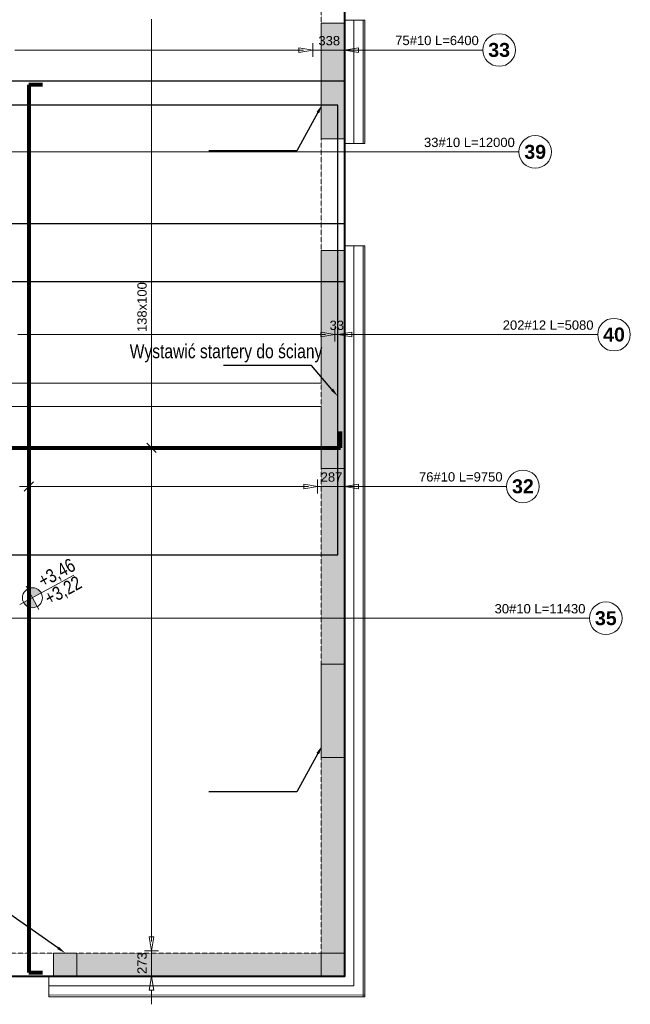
# Model space of a CAD drawing. Extents: x -1474 to 1862805, y -670488 to 75879.
# Tile 13 of 16: x 1825942 to 1832496, y -661272 to -650703. Entities that reach past the tile are written whole.
import ezdxf
from ezdxf import colors
from ezdxf.entities.mleader import LeaderData, LeaderLine
from ezdxf.math import Vec2, Vec3

# ---------------------------------------------------------------- set-up
doc = ezdxf.new("R2010")
doc.units = 0
doc.header["$LTSCALE"] = 10
doc.header["$MEASUREMENT"] = 0
doc.linetypes.add('HIDDEN', pattern=[0.375, 0.25, -0.125])
for name, color, linetype, lineweight in [('!! 1_ tynk zewn  - nowy', 21, 'Continuous', 20), ('!! 2_ remont Ocieplenie', 4, 'ZIGZAG', 5), ('P-Linia1', 3, 'Continuous', 40), ('P-Linia5', 4, 'Continuous', 60), ('P-Opis', 1, 'Continuous', 18), ('P-Przerywana', 13, 'HIDDEN', 9), ('P-Przerywana nadproża', 150, 'HIDDEN', 18), ('P-Szraf - Ściana żelbetowa', 54, 'Continuous', 0), ('P-Ściana żelbetowa', 50, 'Continuous', 30)]:
    doc.layers.add(name, color=color, linetype=linetype, lineweight=lineweight)
doc.layers.add('AutoCAD_Structural_Detailing_rozkład powierzchniowy - pręty - dół', color=7, linetype='Continuous')
doc.layers.add('RCAD_opis rozkładu', color=7, linetype='Continuous')
doc.layers.add('P-Opis startery', color=7, linetype='Continuous', lineweight=9, true_color=0xd1009d)
doc.layers.add('RCAD_kontur płyty', color=163, linetype='Continuous', plot=False)
doc.styles.add('_Fd Opis', font='arial.ttf', dxfattribs={"width": 0.9})
doc.styles.add('style1', font='arial.ttf')
doc.styles.add('style3', font='arialbd.ttf')
doc.linetypes.add('ZIGZAG', pattern='A,0.00254,-5.08,[131,ltypeshp.shx,S=5.08,R=0,X=-5.08,Y=0],-10.16,[131,ltypeshp.shx,S=5.08,R=180,X=5.08,Y=0],-5.08', length=20.32254)

# ---------------------------------------------------------------- blocks, each defined once
blk = doc.blocks.new('A$C01A67067')
at = {"layer": 'P-Linia5', "color": 222, "lineweight": 20, "true_color": 0xd1009d}
for points in [[(11050, -815), (11300, -815), (11300, -2056), (11050, -2056)], [(11050, -7695), (11300, -7695), (11300, -8695), (11050, -8695)], [(8179, -10795), (8429, -10795), (8429, -11045), (8179, -11045)], [(11050, -10795), (11300, -10795), (11300, -11045), (11050, -11045)]]:
    blk.add_lwpolyline(points, close=True, dxfattribs=at)
at = {"layer": 'P-Ściana żelbetowa', "color": 222, "lineweight": 20, "true_color": 0xd1009d}
blk.add_lwpolyline([(11050, -4930), (11050, -5595), (11300, -5595), (11300, -3256), (11050, -3256), (11050, -4680), (2912, -4680), (2912, -3780), (2662, -3780), (2662, -4680), (2187, -4680), (2187, -4930), (11050, -4930)], dxfattribs=at)
blk = doc.blocks.new('A$C798F0764')
at = {"layer": 'P-Opis'}
h = blk.add_hatch(color=1, dxfattribs=at)
h.dxf.hatch_style = 1
h.paths.add_polyline_path([(87, -43), (-30, -160, 0.414214), (204, -160)])
h.paths.add_polyline_path([(-30, 74), (87, -43), (204, 74, 0.414214)])
at = {"layer": 'P-Opis', "color": 1}
for p, q in [((-80, -210), (636, 506)), ((-68, 111), (241, -198))]:
    blk.add_line(p, q, dxfattribs=at)
blk.add_circle((87, -43), 165, dxfattribs=at)

msp = doc.modelspace()

# ---------------------------------------------------------------- hatches: boundary and pattern name
at = {"layer": 'P-Szraf - Ściana żelbetowa'}
h = msp.add_hatch(dxfattribs=at)
h.set_pattern_fill('ANSI33', color=256, scale=20)
h.set_pattern_definition([(45, (1632465.82, -405533.8), (-89.80256, 89.80256), []), (45, (1632555.62, -405533.8), (-89.80256, 89.80256), [63.5, -31.75])])
h.paths.add_polyline_path([(1820476.41676, -646626.89479), (1829427.59184, -646626.89479), (1829427.59155, -649641.85302), (1829177.59155, -649641.85302), (1829177.59184, -646876.89479), (1820476.41676, -646876.89479)])
h.paths.add_polyline_path([(1829177.59125, -653182.02204), (1829177.59125, -660721.89345), (1826306.40459, -660721.89345), (1826306.40459, -660971.89345), (1829427.59125, -660971.89345), (1829427.59125, -653182.02204)])
h.paths.add_polyline_path([(1829177.59184, -651982.02204), (1829427.59125, -651982.02204), (1829427.59125, -650741.85302), (1829177.59125, -650741.85302)])
h.paths.add_polyline_path([(1821352.62687, -657616.22171), (1821602.62687, -657616.22171), (1821602.62687, -656486.24174), (1821352.62687, -656486.24174)])
h.paths.add_polyline_path([(1821602.62745, -649841.89479), (1821352.62745, -649841.89479), (1821352.62745, -646876.89479), (1821602.62745, -646876.89479)])
h.paths.add_polyline_path([(1821602.62687, -658636.24174), (1821602.62687, -660721.89345), (1821352.62687, -660721.89345), (1821352.62687, -658636.24174)])
h.paths.add_polyline_path([(1821602.62687, -654846.01938), (1821602.62687, -655466.22171), (1821352.62687, -655466.22171), (1821352.62687, -650861.89479), (1821602.62687, -650861.89479)])

# ---------------------------------------------------------------- linework, layer by layer
at = {"layer": '!! 1_ tynk zewn  - nowy'}
for p, q in [((1829627.58738, -652032.02204), (1829627.58697, -650707.25083)), ((1829647.58738, -652032.02204), (1829647.58697, -650707.25082)), ((1829627.59025, -661191.90243), (1829627.58773, -653132.02204)), ((1829647.59025, -661191.90239), (1829647.58773, -653132.02204)), ((1829647.59033, -661171.90239), (1826256.40459, -661172.29307)), ((1829647.59025, -661191.90239), (1826256.40459, -661192.29307))]:
    msp.add_line(p, q, dxfattribs=at)
for points in [[(1829427.59125, -650707.25089), (1829647.58697, -650707.25082)], [(1829427.59125, -651982.02204), (1829427.59125, -652032.02204)], [(1829427.59125, -652032.02204), (1829647.58738, -652032.02204)], [(1829427.59124, -653132.02204), (1829647.58773, -653132.02204)], [(1829427.59125, -653182.02204), (1829427.59125, -653132.02204)], [(1826306.40459, -660971.89345), (1826256.40459, -660971.89345), (1826256.41846, -661192.29307)]]:
    msp.add_lwpolyline(points, dxfattribs=at)
at = {"layer": '!! 2_ remont Ocieplenie', "linetype": 'Continuous', "ltscale": 0.75}
for p, q in [((1829527.58739, -652032.02204), (1829527.58697, -650707.25086)), ((1829527.59025, -661071.90189), (1829527.58774, -653132.02204)), ((1829527.59025, -661071.90164), (1826256.40459, -661071.89479))]:
    msp.add_line(p, q, dxfattribs=at)
at = {"layer": 'AutoCAD_Structural_Detailing_rozkład powierzchniowy - pręty - dół', "color": 0, "lineweight": 80}
for p, q in [((1826185.37757, -651402.93753), (1826040.37757, -651402.93753)), ((1826040.37757, -651402.93753), (1826040.37757, -660930.89345)), ((1829386.59125, -655299.39412), (1829386.59125, -655124.39412)), ((1823447.33528, -655299.39412), (1829386.59125, -655299.39412)), ((1826040.37757, -660930.89345), (1826185.37757, -660930.89345))]:
    msp.add_line(p, q, dxfattribs=at)
at = {"layer": 'P-Linia1'}
msp.add_lwpolyline([(1803677.66384, -646626.89479), (1829427.59125, -646626.89479), (1829427.59125, -660971.89345), (1803677.66384, -660971.89345)], close=True, dxfattribs=at)
at = {"layer": 'P-Przerywana'}
for points in [[(1829177.59184, -651982.02204), (1829427.59125, -651982.02204), (1829427.59125, -650741.85302), (1829177.59125, -650741.85302), (1829177.59184, -651982.02204)], [(1829177.59125, -653182.02204), (1829177.59125, -660721.89345), (1826306.40459, -660721.89345), (1826306.40459, -660971.89345), (1829427.59125, -660971.89345), (1829427.59125, -653182.02204), (1829177.59125, -653182.02204)]]:
    msp.add_lwpolyline(points, close=True, dxfattribs=at)
at = {"layer": 'P-Przerywana nadproża'}
for points in [[(1829177.59184, -649641.85302), (1829427.59125, -649641.85302), (1829427.59125, -650741.85302), (1829177.59184, -650741.85302)], [(1829177.59184, -651982.02204), (1829427.59125, -651982.02204), (1829427.59125, -653182.02204), (1829177.59184, -653182.02204)], [(1824106.40459, -660721.89345), (1826306.40459, -660721.89345), (1826306.40459, -660971.89345), (1824106.40459, -660971.89345)]]:
    msp.add_lwpolyline(points, close=True, dxfattribs=at)
at = {"layer": 'RCAD_kontur płyty', "color": 0}
for p, q in [((1829427.59125, -652889.49223), (1829427.59125, -646626.89479)), ((1829427.59125, -646626.89479), (1829427.59125, -660971.89345)), ((1829427.59184, -660971.89345), (1829427.59184, -646626.89479)), ((1829427.59125, -651361.93753), (1821353.16388, -651361.93753)), ((1829427.59125, -660971.89345), (1829427.59125, -651361.93753)), ((1821352.62687, -652889.49223), (1829427.59125, -652889.49223)), ((1829427.59125, -653517.11471), (1821353.16388, -653517.11471)), ((1829427.59125, -660971.89345), (1829427.59125, -653517.11471)), ((1821353.16388, -660971.89345), (1829427.59184, -660971.89345)), ((1821353.16388, -660971.89345), (1829427.59125, -660971.89345)), ((1821353.16388, -660971.89345), (1829427.59125, -660971.89345)), ((1829427.59125, -660971.89345), (1823406.33528, -660971.89345))]:
    msp.add_line(p, q, dxfattribs=at)
at = {"layer": 'RCAD_kontur płyty'}
for p, q in [((1829356.62891, -651622.09673), (1809190.33397, -651622.09673)), ((1829356.62891, -656446.30739), (1829356.62891, -651622.09673)), ((1809190.33397, -656446.30739), (1829356.62891, -656446.30739))]:
    msp.add_line(p, q, dxfattribs=at)
at = {"layer": 'RCAD_opis rozkładu', "color": 8, "lineweight": 0}
for p, q in [((1827355.31055, -650799.39412), (1827355.31055, -650699.39412)), ((1827355.31055, -650899.39412), (1827355.31055, -650799.39412)), ((1827355.31055, -650999.39412), (1827355.31055, -650899.39412)), ((1827355.31055, -651099.39412), (1827355.31055, -650999.39412)), ((1828940.10906, -651003.74624), (1829090.10906, -651028.74624)), ((1828940.10906, -651003.74624), (1828940.10906, -651053.74624)), ((1829090.10906, -650953.74624), (1829090.10906, -651103.74624)), ((1829427.59125, -650953.74624), (1829427.59125, -651103.74624)), ((1829427.59125, -651028.74624), (1829577.59125, -651003.74624)), ((1829577.59125, -651053.74624), (1829577.59125, -651003.74624)), ((1825890.10906, -651028.74624), (1825990.10906, -651028.74624)), ((1825990.10906, -651028.74624), (1826090.10906, -651028.74624)), ((1826090.10906, -651028.74624), (1826190.10906, -651028.74624)), ((1826190.10906, -651028.74624), (1826290.10906, -651028.74624)), ((1826290.10906, -651028.74624), (1826390.10906, -651028.74624)), ((1826390.10906, -651028.74624), (1826490.10906, -651028.74624)), ((1826490.10906, -651028.74624), (1826590.10906, -651028.74624)), ((1826590.10906, -651028.74624), (1826690.10906, -651028.74624)), ((1826690.10906, -651028.74624), (1826790.10906, -651028.74624)), ((1826790.10906, -651028.74624), (1826890.10906, -651028.74624)), ((1826890.10906, -651028.74624), (1826990.10906, -651028.74624)), ((1826990.10906, -651028.74624), (1827090.10906, -651028.74624)), ((1827090.10906, -651028.74624), (1827190.10906, -651028.74624)), ((1827190.10906, -651028.74624), (1827290.10906, -651028.74624)), ((1827290.10906, -651028.74624), (1827390.10906, -651028.74624)), ((1827355.31055, -651199.39412), (1827355.31055, -651099.39412)), ((1827390.10906, -651028.74624), (1827490.10906, -651028.74624)), ((1827490.10906, -651028.74624), (1827590.10906, -651028.74624)), ((1827590.10906, -651028.74624), (1827690.10906, -651028.74624)), ((1827690.10906, -651028.74624), (1827790.10906, -651028.74624)), ((1827790.10906, -651028.74624), (1827890.10906, -651028.74624)), ((1827890.10906, -651028.74624), (1827990.10906, -651028.74624)), ((1827990.10906, -651028.74624), (1828090.10906, -651028.74624)), ((1828090.10906, -651028.74624), (1828190.10906, -651028.74624)), ((1828190.10906, -651028.74624), (1828290.10906, -651028.74624)), ((1828290.10906, -651028.74624), (1828390.10906, -651028.74624)), ((1828390.10906, -651028.74624), (1828490.10906, -651028.74624)), ((1828490.10906, -651028.74624), (1828590.10906, -651028.74624)), ((1828590.10906, -651028.74624), (1828690.10906, -651028.74624)), ((1828690.10906, -651028.74624), (1828790.10906, -651028.74624)), ((1828790.10906, -651028.74624), (1828890.10906, -651028.74624)), ((1828890.10906, -651028.74624), (1828990.10906, -651028.74624)), ((1829090.10906, -651028.74624), (1828940.10906, -651053.74624)), ((1828990.10906, -651028.74624), (1828940.10906, -651028.74624)), ((1829090.10906, -651028.74624), (1829427.59125, -651028.74624)), ((1830913.34682, -651028.74624), (1829427.59125, -651028.74624)), ((1829577.59125, -651053.74624), (1829427.59125, -651028.74624)), ((1829727.59125, -651028.74624), (1829577.59125, -651028.74624)), ((1827355.31055, -651299.39412), (1827355.31055, -651199.39412)), ((1827355.31055, -651399.39412), (1827355.31055, -651299.39412)), ((1827355.31055, -651499.39412), (1827355.31055, -651399.39412)), ((1827355.31055, -651599.39412), (1827355.31055, -651499.39412)), ((1827355.31055, -651699.39412), (1827355.31055, -651599.39412)), ((1827355.31055, -651799.39412), (1827355.31055, -651699.39412)), ((1827355.31055, -651899.39412), (1827355.31055, -651799.39412)), ((1827355.31055, -651999.39412), (1827355.31055, -651899.39412)), ((1827355.31055, -652099.39412), (1827355.31055, -651999.39412)), ((1831300.47461, -652122.78572), (1821602.62745, -652122.78572)), ((1827355.31055, -652199.39412), (1827355.31055, -652099.39412)), ((1827355.31055, -652299.39412), (1827355.31055, -652199.39412)), ((1827355.31055, -652399.39412), (1827355.31055, -652299.39412)), ((1827355.31055, -652499.39412), (1827355.31055, -652399.39412)), ((1827355.31055, -652599.39412), (1827355.31055, -652499.39412)), ((1827355.31055, -652699.39412), (1827355.31055, -652599.39412)), ((1827355.31055, -652799.39412), (1827355.31055, -652699.39412)), ((1827355.31055, -652899.39412), (1827355.31055, -652799.39412)), ((1827355.31055, -652999.39412), (1827355.31055, -652899.39412)), ((1827355.31055, -653099.39412), (1827355.31055, -652999.39412)), ((1827355.31055, -653199.39412), (1827355.31055, -653099.39412)), ((1827355.31055, -653299.39412), (1827355.31055, -653199.39412)), ((1827355.31055, -653399.39412), (1827355.31055, -653299.39412)), ((1827355.31055, -653499.39412), (1827355.31055, -653399.39412)), ((1827355.31055, -653599.39412), (1827355.31055, -653499.39412)), ((1827355.31055, -653699.39412), (1827355.31055, -653599.39412)), ((1827355.31055, -653799.39412), (1827355.31055, -653699.39412)), ((1827355.31055, -653849.39412), (1827355.31055, -653799.39412)), ((1827355.31055, -653849.39412), (1827355.31055, -653899.39412)), ((1827355.31055, -653899.39412), (1827355.31055, -653999.39412)), ((1825923.48144, -654083.98266), (1826023.48144, -654083.98266)), ((1826023.48144, -654083.98266), (1826123.48144, -654083.98266)), ((1826123.48144, -654083.98266), (1826223.48144, -654083.98266)), ((1826223.48144, -654083.98266), (1826323.48144, -654083.98266)), ((1826323.48144, -654083.98266), (1826423.48144, -654083.98266)), ((1826423.48144, -654083.98266), (1826523.48144, -654083.98266)), ((1826523.48144, -654083.98266), (1826623.48144, -654083.98266)), ((1826623.48144, -654083.98266), (1826723.48144, -654083.98266)), ((1826723.48144, -654083.98266), (1826823.48144, -654083.98266)), ((1826823.48144, -654083.98266), (1826923.48144, -654083.98266)), ((1826923.48144, -654083.98266), (1827023.48144, -654083.98266)), ((1827023.48144, -654083.98266), (1827123.48144, -654083.98266)), ((1827123.48144, -654083.98266), (1827223.48144, -654083.98266)), ((1827223.48144, -654083.98266), (1827323.48144, -654083.98266)), ((1827323.48144, -654083.98266), (1827423.48144, -654083.98266)), ((1827355.31055, -653999.39412), (1827355.31055, -654099.39412)), ((1827423.48144, -654083.98266), (1827523.48144, -654083.98266)), ((1827523.48144, -654083.98266), (1827623.48144, -654083.98266)), ((1827623.48144, -654083.98266), (1827723.48144, -654083.98266)), ((1827723.48144, -654083.98266), (1827823.48144, -654083.98266)), ((1827823.48144, -654083.98266), (1827923.48144, -654083.98266)), ((1827923.48144, -654083.98266), (1828023.48144, -654083.98266)), ((1828023.48144, -654083.98266), (1828123.48144, -654083.98266)), ((1828123.48144, -654083.98266), (1828223.48144, -654083.98266)), ((1828223.48144, -654083.98266), (1828323.48144, -654083.98266)), ((1828323.48144, -654083.98266), (1828423.48144, -654083.98266)), ((1828423.48144, -654083.98266), (1828523.48144, -654083.98266)), ((1828523.48144, -654083.98266), (1828623.48144, -654083.98266)), ((1828623.48144, -654083.98266), (1828723.48144, -654083.98266)), ((1828723.48144, -654083.98266), (1828823.48144, -654083.98266)), ((1828823.48144, -654083.98266), (1828923.48144, -654083.98266)), ((1828923.48144, -654083.98266), (1829023.48144, -654083.98266)), ((1829023.48144, -654083.98266), (1829123.48144, -654083.98266)), ((1829123.48144, -654083.98266), (1829223.48144, -654083.98266)), ((1829173.48144, -654058.98266), (1829323.48144, -654083.98266)), ((1829173.48144, -654058.98266), (1829173.48144, -654108.98266)), ((1829323.48144, -654083.98266), (1829173.48144, -654108.98266)), ((1829223.48144, -654083.98266), (1829173.48144, -654083.98266)), ((1829323.48144, -654008.98266), (1829323.48144, -654158.98266)), ((1829323.48144, -654083.98266), (1829356.62891, -654083.98266)), ((1829356.62891, -654008.98266), (1829356.62891, -654158.98266)), ((1829356.62891, -654083.98266), (1829506.62891, -654058.98266)), ((1832146.43554, -654083.98266), (1829356.62891, -654083.98266)), ((1829506.62891, -654108.98266), (1829356.62891, -654083.98266)), ((1829506.62891, -654108.98266), (1829506.62891, -654058.98266)), ((1829656.62891, -654083.98266), (1829506.62891, -654083.98266)), ((1827355.31055, -654099.39412), (1827355.31055, -654199.39412)), ((1827355.31055, -654199.39412), (1827355.31055, -654299.39412)), ((1827355.31055, -654299.39412), (1827355.31055, -654399.39412)), ((1827355.31055, -654399.39412), (1827355.31055, -654499.39412)), ((1827355.31055, -654499.39412), (1827355.31055, -654599.39412)), ((1827355.31055, -654599.39412), (1827355.31055, -654699.39412)), ((1827355.31055, -654699.39412), (1827355.31055, -654799.39412)), ((1827355.31055, -654799.39412), (1827355.31055, -654899.39412)), ((1827355.31055, -654899.39412), (1827355.31055, -654999.39412)), ((1827355.31055, -654999.39412), (1827355.31055, -655099.39412)), ((1827355.31055, -655099.39412), (1827355.31055, -655199.39412)), ((1827305.31055, -655249.39412), (1827405.31055, -655349.39412)), ((1827355.31055, -655199.39412), (1827355.31055, -655299.39412)), ((1827305.31055, -655299.39412), (1827405.31055, -655299.39412)), ((1827355.31055, -655299.39412), (1827355.31055, -655399.39412)), ((1827355.31055, -655399.39412), (1827355.31055, -655499.39412)), ((1827355.31055, -655499.39412), (1827355.31055, -655599.39412)), ((1825990.37757, -655762.70768), (1826090.37757, -655662.70768)), ((1826040.37757, -655762.70768), (1826040.37757, -655662.70768)), ((1827355.31055, -655599.39412), (1827355.31055, -655699.39412)), ((1829140.37757, -655787.70768), (1829140.37757, -655637.70768)), ((1829427.59125, -655637.70768), (1829427.59125, -655787.70768)), ((1825940.37757, -655712.70768), (1826040.37757, -655712.70768)), ((1826040.37757, -655712.70768), (1826140.37757, -655712.70768)), ((1826140.37757, -655712.70768), (1826240.37757, -655712.70768)), ((1826240.37757, -655712.70768), (1826340.37757, -655712.70768)), ((1826340.37757, -655712.70768), (1826440.37757, -655712.70768)), ((1826440.37757, -655712.70768), (1826540.37757, -655712.70768)), ((1826540.37757, -655712.70768), (1826640.37757, -655712.70768)), ((1826640.37757, -655712.70768), (1826740.37757, -655712.70768)), ((1826740.37757, -655712.70768), (1826840.37757, -655712.70768)), ((1826840.37757, -655712.70768), (1826940.37757, -655712.70768)), ((1826940.37757, -655712.70768), (1827040.37757, -655712.70768)), ((1827040.37757, -655712.70768), (1827140.37757, -655712.70768)), ((1827140.37757, -655712.70768), (1827240.37757, -655712.70768)), ((1827240.37757, -655712.70768), (1827340.37757, -655712.70768)), ((1827340.37757, -655712.70768), (1827440.37757, -655712.70768)), ((1827355.31055, -655699.39412), (1827355.31055, -655799.39412)), ((1827440.37757, -655712.70768), (1827540.37757, -655712.70768)), ((1827540.37757, -655712.70768), (1827640.37757, -655712.70768)), ((1827640.37757, -655712.70768), (1827740.37757, -655712.70768)), ((1827740.37757, -655712.70768), (1827840.37757, -655712.70768)), ((1827840.37757, -655712.70768), (1827940.37757, -655712.70768)), ((1827940.37757, -655712.70768), (1828040.37757, -655712.70768)), ((1828040.37757, -655712.70768), (1828140.37757, -655712.70768)), ((1828140.37757, -655712.70768), (1828240.37757, -655712.70768)), ((1828240.37757, -655712.70768), (1828340.37757, -655712.70768)), ((1828340.37757, -655712.70768), (1828440.37757, -655712.70768)), ((1828440.37757, -655712.70768), (1828540.37757, -655712.70768)), ((1828540.37757, -655712.70768), (1828640.37757, -655712.70768)), ((1828640.37757, -655712.70768), (1828740.37757, -655712.70768)), ((1828740.37757, -655712.70768), (1828840.37757, -655712.70768)), ((1828840.37757, -655712.70768), (1828940.37757, -655712.70768)), ((1828940.37757, -655712.70768), (1829040.37757, -655712.70768)), ((1828990.37757, -655687.70768), (1829140.37757, -655712.70768)), ((1828990.37757, -655687.70768), (1828990.37757, -655737.70768)), ((1829140.37757, -655712.70768), (1828990.37757, -655737.70768)), ((1829040.37757, -655712.70768), (1828990.37757, -655712.70768)), ((1829140.37757, -655712.70768), (1829427.59125, -655712.70768)), ((1829427.59125, -655712.70768), (1829577.59125, -655687.70768)), ((1831168.61788, -655712.70768), (1829427.59125, -655712.70768)), ((1829577.59125, -655737.70768), (1829427.59125, -655712.70768)), ((1829577.59125, -655737.70768), (1829577.59125, -655687.70768)), ((1829727.59125, -655712.70768), (1829577.59125, -655712.70768)), ((1827355.31055, -655799.39412), (1827355.31055, -655899.39412)), ((1827355.31055, -655899.39412), (1827355.31055, -655999.39412)), ((1827355.31055, -655999.39412), (1827355.31055, -656099.39412)), ((1827355.31055, -656099.39412), (1827355.31055, -656199.39412)), ((1827355.31055, -656199.39412), (1827355.31055, -656299.39412)), ((1827355.31055, -656299.39412), (1827355.31055, -656399.39412)), ((1827355.31055, -656399.39412), (1827355.31055, -656499.39412)), ((1827355.31055, -656499.39412), (1827355.31055, -656599.39412)), ((1827355.31055, -656599.39412), (1827355.31055, -656699.39412)), ((1827355.31055, -656699.39412), (1827355.31055, -656799.39412)), ((1827355.31055, -656799.39412), (1827355.31055, -656899.39412)), ((1827355.31055, -656899.39412), (1827355.31055, -656999.39412)), ((1827355.31055, -656999.39412), (1827355.31055, -657099.39412)), ((1832058.48973, -657128.37773), (1818153.84992, -657128.37773)), ((1827355.31055, -657099.39412), (1827355.31055, -657199.39412)), ((1827355.31055, -657199.39412), (1827355.31055, -657299.39412)), ((1827355.31055, -657299.39412), (1827355.31055, -657399.39412)), ((1827355.31055, -657399.39412), (1827355.31055, -657499.39412)), ((1827355.31055, -657499.39412), (1827355.31055, -657599.39412)), ((1827355.31055, -657599.39412), (1827355.31055, -657699.39412)), ((1827355.31055, -657699.39412), (1827355.31055, -657799.39412)), ((1827355.31055, -657799.39412), (1827355.31055, -657899.39412)), ((1827355.31055, -657899.39412), (1827355.31055, -657999.39412)), ((1827355.31055, -657999.39412), (1827355.31055, -658099.39412)), ((1827355.31055, -658099.39412), (1827355.31055, -658199.39412)), ((1827355.31055, -658199.39412), (1827355.31055, -658299.39412)), ((1827355.31055, -658299.39412), (1827355.31055, -658399.39412)), ((1827355.31055, -658399.39412), (1827355.31055, -658499.39412)), ((1827355.31055, -658499.39412), (1827355.31055, -658599.39412)), ((1827355.31055, -658599.39412), (1827355.31055, -658699.39412)), ((1827355.31055, -658699.39412), (1827355.31055, -658799.39412)), ((1827355.31055, -658799.39412), (1827355.31055, -658899.39412)), ((1827355.31055, -658899.39412), (1827355.31055, -658999.39412)), ((1827355.31055, -658999.39412), (1827355.31055, -659099.39412)), ((1827355.31055, -659099.39412), (1827355.31055, -659199.39412)), ((1827355.31055, -659199.39412), (1827355.31055, -659299.39412)), ((1827355.31055, -659299.39412), (1827355.31055, -659399.39412)), ((1827355.31055, -659399.39412), (1827355.31055, -659499.39412)), ((1827355.31055, -659499.39412), (1827355.31055, -659599.39412)), ((1827355.31055, -659599.39412), (1827355.31055, -659699.39412)), ((1827355.31055, -659699.39412), (1827355.31055, -659799.39412)), ((1827355.31055, -659799.39412), (1827355.31055, -659899.39412)), ((1827355.31055, -659899.39412), (1827355.31055, -659999.39412)), ((1827355.31055, -659999.39412), (1827355.31055, -660099.39412)), ((1827355.31055, -660099.39412), (1827355.31055, -660199.39412)), ((1827355.31055, -660199.39412), (1827355.31055, -660299.39412)), ((1827355.31055, -660299.39412), (1827355.31055, -660399.39412)), ((1827355.31055, -660399.39412), (1827355.31055, -660499.39412)), ((1827355.31055, -660499.39412), (1827355.31055, -660599.39412)), ((1827355.31055, -660699.39412), (1827330.31055, -660549.39412)), ((1827380.31055, -660549.39412), (1827330.31055, -660549.39412)), ((1827380.31055, -660549.39412), (1827355.31055, -660699.39412)), ((1827355.31055, -660599.39412), (1827355.31055, -660549.39412)), ((1827280.31055, -660699.39412), (1827430.31055, -660699.39412)), ((1827355.31055, -660699.39412), (1827355.31055, -660971.89345)), ((1827280.31055, -660971.89345), (1827430.31055, -660971.89345)), ((1827330.31055, -661121.89345), (1827355.31055, -660971.89345)), ((1827355.31055, -660971.89345), (1827380.31055, -661121.89345)), ((1827330.31055, -661121.89345), (1827380.31055, -661121.89345)), ((1827355.31055, -661271.89345), (1827355.31055, -661121.89345))]:
    msp.add_line(p, q, dxfattribs=at)
for centre in [(1831088.34682, -651028.74624), (1831475.47461, -652122.78572), (1832321.43554, -654083.98266), (1831343.61788, -655712.70768), (1832233.48973, -657128.37773)]:
    msp.add_circle(centre, 175, dxfattribs=at)

# ---------------------------------------------------------------- block references
at = {"layer": 'P-Linia5'}
msp.add_blockref('A$C01A67067', (1818127.67354, -649926.49651), dxfattribs=at)
at = {"layer": 'P-Opis', "color": 1, "xscale": 0.65, "yscale": 0.65, "zscale": 0.65, "rotation": 343.5684437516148}
msp.add_blockref('A$C798F0764', (1826032.57341, -656865.20022), dxfattribs=at)

# ---------------------------------------------------------------- texts
at = {"layer": 'P-Opis', "color": 1, "char_height": 146.25, "attachment_point": 4, "rotation": 28.568443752, "style": '_Fd Opis'}
for s, insert in [('{\\W0.8;+3,46}', (1826163.12855, -656750.32395)), ('{\\W0.8;+3,22}', (1826231.35701, -656938.81544))]:
    msp.add_mtext(s, dxfattribs=dict(at, insert=insert))
at = {"layer": 'P-Opis startery', "color": 3, "insert": (1827122.78923, -654284.53508), "char_height": 150, "attachment_point": 4, "rotation": 359.999998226, "style": '_Fd Opis'}
msp.add_mtext('{\\W0.8;\\C256;Wystawić startery do ściany}', dxfattribs=at)
at = {"layer": 'RCAD_opis rozkładu', "color": 2, "char_height": 100, "style": 'style1'}
for s, insert, attachment_point in [('338', (1829148.31127, -650979.83765), 7), ('75#10 L=6400', (1830421.32772, -650927.04092), 5), ('33#10 L=12000', (1830769.23314, -652021.04629), 5), ('33', (1829268.46582, -654035.07407), 7), ('202#12 L=5080', (1831614.3073, -653982.27734), 5), ('287', (1829172.66108, -655663.76498), 7), ('76#10 L=9750', (1830676.59878, -655611.00236), 5), ('30#10 L=11430', (1831527.24826, -657026.63831), 5)]:
    msp.add_mtext(s, dxfattribs=dict(at, insert=insert, attachment_point=attachment_point))
at = {"layer": 'RCAD_opis rozkładu', "color": 1, "char_height": 150, "attachment_point": 5, "style": 'style3'}
for s, insert in [('33', (1831088.34682, -651028.74624)), ('39', (1831475.47461, -652122.78572)), ('40', (1832321.43554, -654083.98266)), ('32', (1831343.61788, -655712.70768)), ('35', (1832233.48973, -657128.37773))]:
    msp.add_mtext(s, dxfattribs=dict(at, insert=insert))
at = {"layer": 'RCAD_opis rozkładu', "color": 2, "char_height": 100, "attachment_point": 7, "rotation": 90, "style": 'style1'}
for s, insert in [('138x100', (1827306.40195, -654056.45415)), ('273', (1827306.40195, -660946.96712))]:
    msp.add_mtext(s, dxfattribs=dict(at, insert=insert))

# ---------------------------------------------------------------- leaders
at = {"layer": 'P-Opis startery', "lineweight": 9}
ml = msp.add_multileader_mtext('Standard', dxfattribs=at)
ml.set_content('         ', color=256)
ml.set_leader_properties()
ml.build(insert=Vec2(0, 0))
ml.multileader.update_dxf_attribs({"arrow_head_size": 96})
ctx = ml.context
ctx.base_point, ctx.char_height, ctx.arrow_head_size, ctx.landing_gap_size, ctx.plane_origin = Vec3(1827958.98838, -652112.32979), 3.2, 96, 1.6, Vec3(1828057.92688, -653849.53687)
ctx.text_align_type = 2
notes = []
notes.append((ctx, [(1, (1, 1, 0), (1828918.12936, -652112.32979), (-1, 0), 944.76281, [(0, [(1829188.09661, -651616.22569)], 0, [])])]))
ctx.mtext.insert, ctx.mtext.alignment, ctx.mtext.flow_direction = Vec3(1827971.76655, -652110.72979), 3, 5
ml = msp.add_multileader_mtext('Standard', dxfattribs=at)
ml.set_content('         ', color=256)
ml.set_leader_properties()
ml.build(insert=Vec2(0, 0))
ml.multileader.update_dxf_attribs({"arrow_head_size": 96})
ctx = ml.context
ctx.base_point, ctx.char_height, ctx.arrow_head_size, ctx.landing_gap_size, ctx.plane_origin = Vec3(1828114.34103, -654413.36163), 3.2, 96, 1.6, Vec3(1828213.27954, -656150.5687)
ctx.text_align_type = 2
notes.append((ctx, [(1, (1, 1, 0), (1829073.48202, -654413.36163), (-1, 0), 944.76281, [(0, [(1829356.62891, -654746.00181)], 0, [])])]))
ctx.mtext.insert, ctx.mtext.alignment, ctx.mtext.flow_direction = Vec3(1828127.1192, -654411.76163), 3, 5
ml = msp.add_multileader_mtext('Standard', dxfattribs=at)
ml.set_content('         ', color=256)
ml.set_leader_properties()
ml.build(insert=Vec2(0, 0))
ml.multileader.update_dxf_attribs({"arrow_head_size": 96})
ctx = ml.context
ctx.base_point, ctx.char_height, ctx.arrow_head_size, ctx.landing_gap_size, ctx.plane_origin = Vec3(1827958.98838, -658992.35858), 3.2, 96, 1.6, Vec3(1828057.92688, -660729.56565)
ctx.text_align_type = 2
notes.append((ctx, [(1, (1, 1, 0), (1828918.12936, -658992.35858), (-1, 0), 944.76281, [(0, [(1829188.09661, -658496.25448)], 0, [])])]))
ctx.mtext.insert, ctx.mtext.alignment, ctx.mtext.flow_direction = Vec3(1827971.76655, -658990.75858), 3, 5
ml = msp.add_multileader_mtext('Standard', dxfattribs=at)
ml.set_content('         ', color=256)
ml.set_leader_properties()
ml.build(insert=Vec2(0, 0))
ml.multileader.update_dxf_attribs({"arrow_head_size": 96})
ctx = ml.context
ctx.base_point, ctx.char_height, ctx.arrow_head_size, ctx.landing_gap_size, ctx.plane_origin = Vec3(1825506.4972, -660089.01807), 3.2, 96, 1.6, Vec3(1825158.12412, -661826.22515)
notes.append((ctx, [(0, (1, 1, 0), (1825528.87537, -660089.01807), (-1, 0), 8, [(0, [(1823982.41853, -660721.85364)], 0, []), (1, [(1826431.42763, -660721.89479)], 0, [])])]))
ctx.mtext.insert, ctx.mtext.rotation, ctx.mtext.flow_direction = Vec3(1825508.0972, -660087.41807), 6.2831853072, 5
for ctx, leaders in notes:
    for number, flags, end, landing, length, lines in leaders:
        leader = LeaderData()
        leader.index, (leader.has_last_leader_line, leader.has_dogleg_vector, leader.attachment_direction) = number, flags
        leader.last_leader_point, leader.dogleg_vector, leader.dogleg_length = Vec3(end), Vec3(landing), length
        for number, points, colour, breaks in lines:
            line = LeaderLine()
            line.index, line.vertices, line.color, line.breaks = number, Vec3.list(points), colors.encode_raw_color(colour), breaks
            leader.lines.append(line)
        ctx.leaders.append(leader)

doc.saveas('drawing.dxf')
